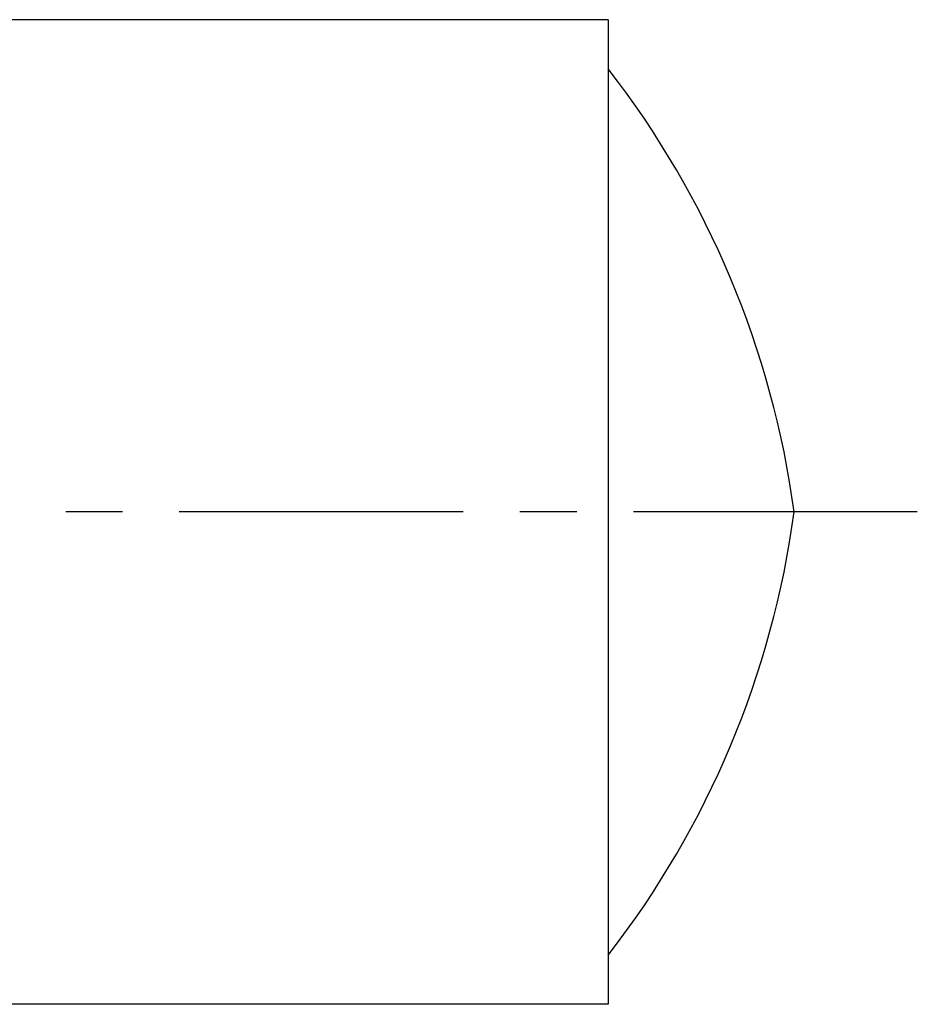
# Model space of a CAD drawing. Header units: millimetres. Extents: x 240.4 to 325.9, y 201.2 to 241.5.
# Tile 39 of 39: x 289.5 to 325.9, y 201.2 to 241.2. Entities that reach past the tile are written whole.
import ezdxf

# ---------------------------------------------------------------- set-up
doc = ezdxf.new("R2010")
doc.units = ezdxf.units.MM
doc.header["$LTSCALE"] = 30.734
doc.linetypes.add('CENTER', pattern=[0.6, 0.375, -0.075, 0.075, -0.075])
doc.layers.get('0').update_dxf_attribs({"linetype": 'CONTINUOUS'})
doc.layers.add('DEFAULT_1', color=7, linetype='CENTER')

msp = doc.modelspace()

# ---------------------------------------------------------------- linework, layer by layer
at = {"color": 7, "linetype": 'CONTINUOUS'}
for p, q in [((313.393, 241.17), (275.043, 241.17)), ((313.393, 241.17), (313.393, 201.17)), ((313.393, 201.17), (245.443, 201.17))]:
    msp.add_line(p, q, dxfattribs=at)
for centre, start, end in [((283.778, 216.165), 7.67, 37.8407), ((283.778, 226.175), 322.1593, 352.33)]:
    msp.add_arc(centre, 37.5, start, end, dxfattribs=at)
at = {"layer": 'DEFAULT_1', "color": 2, "linetype": 'CENTER'}
msp.add_line((325.943, 221.17), (240.443, 221.17), dxfattribs=at)

doc.saveas('drawing.dxf')
